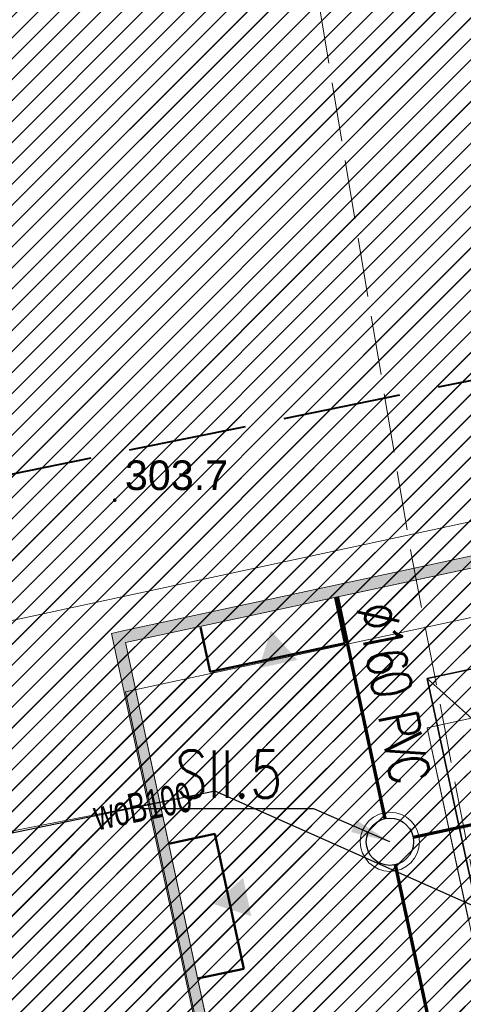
# Model space of a CAD drawing. Header units: metres. Extents: x 6567444 to 13135881, y 5574237 to 11149086.
# Tile 128 of 191: x 6567864 to 6567875, y 5574514 to 5574539. Entities that reach past the tile are written whole.
import ezdxf
from ezdxf.enums import TextEntityAlignment as Align

# ---------------------------------------------------------------- set-up
doc = ezdxf.new("R2010")
doc.units = ezdxf.units.M
for name, pattern in [('3 1', [4, 3, -1]), ('Kropki i Kreski 2', [250, 150, -50, 0, -50]), ('L_0_06', [2, 1.5, -0.5])]:
    doc.linetypes.add(name, pattern=pattern)
for name, color, linetype in [('01FORMA - PZT - Inne obiekty', 7, 'Continuous'), ('FORMA - Arch 01 - PZT 1 Strefy', 7, 'Continuous'), ('FORMA - Arch 01 - PZT 2 Budynki', 7, 'Continuous'), ('FORMA - Arch 01 - PZT-3 Zagospodarowanie', 7, 'Continuous'), ('OTRN_O', 7, 'Continuous')]:
    doc.layers.add(name, color=color, linetype=linetype)
for name, color, linetype, lineweight in [('_Tt_DO_LIKWIDACJI', 7, 'Continuous', 20), ('_TT_KAN_S_Opis_DN', 7, 'Continuous', 30), ('_TT_KAN_S_Opis_PKT_Siec_II', 7, 'Continuous', 30), ('_TT_KAN_S_ZEWN_II etap', 30, 'Continuous', 70), ('_TT_opis', 7, 'Continuous', 25), ('GES_PrzewodWodociagowy', 5, 'Continuous', 18), ('MP_LINIE_REGULAC', 135, 'Continuous', 40), ('OT_Komunikacja', 7, 'Continuous', 18), ('OTRN', 7, 'Continuous', 13)]:
    doc.layers.add(name, color=color, linetype=linetype, lineweight=lineweight)
doc.styles.add('BDOT', font='arial.ttf', dxfattribs={"width": 0.9})
doc.styles.add('pzt_11-06-2015 (2)$0$RomanS', font='romans.shx')
doc.styles.add('ROMANS', font='romans.shx', dxfattribs={"width": 0.9})
doc.styles.get("Standard").update_dxf_attribs({"font": 'arial.ttf'})
doc.linetypes.add('likwidacja1', pattern='A,0,-1,["X",ROMANS,S=0.6,R=0,X=-0.1,Y=-0.3],-1', length=2)
doc.linetypes.add('X 1_2', pattern='A,0,[8,PR1183 ChorzĂłw MetalowcĂłw V091.Shx,S=0.039206,R=0,X=0,Y=0],-4.94,0', length=4.94)
doc.dimstyles.new('ISO-25', dxfattribs={"dimtxt": 2.5, "dimasz": 2.5, "dimexe": 1.25, "dimexo": 0.625, "dimtad": 1, "dimtxsty": 'Standard', "dimcen": 2.5, "dimadec": 0, "dimazin": 0, "dimtfac": 1, "dimtmove": 0, "dimatfit": 3, "dimfxl": 1, "dimarcsym": 0})
pattern_1 = [(45, (0, 0), (-0.265165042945, 0.265165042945), [])]

# ---------------------------------------------------------------- blocks, each defined once
blk = doc.blocks.new('OTRN')
at = {"layer": 'OTRN', "color": 0, "const_width": 0.09}
blk.add_lwpolyline([(-0.045, 0, 1), (0.045, 0, 1)], format="xyb", close=True, dxfattribs=at)
at = {"layer": 'OTRN_O', "color": 0, "style": 'BDOT'}
blk.add_attdef('RZEDNA', (0.514, 0.515), '', height=1.5, dxfattribs=at)
blk = doc.blocks.new('_MDCP')
at = {"layer": 'GES_PrzewodWodociagowy', "color": 5, "linetype": 'Continuous', "lineweight": 18, "flags": 128}
blk.add_lwpolyline([(6567881.57, 5574513.41), (6567869.01, 5574519), (6567851.85, 5574515.46)], dxfattribs=at)
at = {"layer": 'MP_LINIE_REGULAC', "linetype": '3 1', "flags": 128}
blk.add_lwpolyline([(6567810.437, 5574537.676), (6567822.296, 5574529.397), (6567835.05, 5574524.922), (6567855.636, 5574525.369), (6567950.068, 5574544.6)], dxfattribs=at)
at = {"layer": 'OT_Komunikacja', "color": 7, "linetype": 'L_0_06', "lineweight": 18, "flags": 128}
blk.add_lwpolyline([(6567882.96, 5574514.19), (6567888.44, 5574477.38), (6567889.21, 5574475.79), (6567889.95, 5574474.97), (6567890.49, 5574474.7), (6567893.61, 5574473.71), (6567902.37, 5574471.63), (6567913.26, 5574468.91), (6567913.873, 5574468.734), (6567913.06, 5574465.175), (6567909.46, 5574465.92), (6567901.4, 5574466.74), (6567896.97, 5574466.97), (6567892.9, 5574468.19), (6567889.15, 5574469.24), (6567888, 5574469.69), (6567887.04, 5574470.68), (6567886.14, 5574472.85), (6567879.8, 5574500.83), (6567875.93, 5574514.86), (6567873.96, 5574525.12), (6567870.68, 5574544.68), (6567869.69, 5574556.86), (6567875.1, 5574558.32), (6567875.46, 5574553.45), (6567875.76, 5574549.86), (6567876.26, 5574547.82), (6567876.97, 5574544.24), (6567879.87, 5574529.68)], close=True, dxfattribs=at)
at = {"layer": 'OTRN', "color": 14, "xscale": 0.5, "yscale": 0.5, "zscale": 0.5}
blk.add_blockref('OTRN', (6567866.458, 5574526.376, 303.701), dxfattribs=at).add_auto_attribs({'RZEDNA': '303.7'})
at = {"layer": 'GES_PrzewodWodociagowy', "color": 5, "lineweight": 15, "width": 0.66}
blk.add_text('woB100', height=0.75, rotation=-348.3, dxfattribs=at).set_placement((6567867.162, 5574518.619), align=Align.MIDDLE_CENTER)
blk = doc.blocks.new('Ściana_11', base_point=(6567866.729, 5574521.517))
at = {"layer": 'FORMA - Arch 01 - PZT 2 Budynki', "linetype": 'Continuous', "lineweight": 0, "true_color": 0x000000}
for points in [[(6567866.373, 5574521.748), (6567866.729, 5574521.517), (6567866.666, 5574521.811)], [(6567866.729, 5574521.517), (6567866.373, 5574521.748), (6567866.436, 5574521.454)], [(6567866.436, 5574521.454), (6567877.405, 5574470.418), (6567877.698, 5574470.481), (6567866.729, 5574521.517)]]:
    blk.add_hatch(color=18, dxfattribs=at).paths.add_polyline_path(points)
at = {"layer": 'FORMA - Arch 01 - PZT 2 Budynki', "color": 7, "linetype": 'Continuous', "lineweight": 18, "flags": 128}
for points in [[(6567866.373, 5574521.748), (6567866.666, 5574521.811)], [(6567866.373, 5574521.748), (6567877.405, 5574470.418)], [(6567877.698, 5574470.481), (6567866.729, 5574521.517)]]:
    blk.add_lwpolyline(points, dxfattribs=at)
blk = doc.blocks.new('Ściana_12', base_point=(6567916.781, 5574532.275))
at = {"layer": 'FORMA - Arch 01 - PZT 2 Budynki', "linetype": 'Continuous', "lineweight": 0, "true_color": 0x000000}
blk.add_hatch(color=18, dxfattribs=at).paths.add_polyline_path([(6567916.425, 5574532.505), (6567866.666, 5574521.811), (6567866.729, 5574521.517), (6567916.488, 5574532.212)])
at = {"layer": 'FORMA - Arch 01 - PZT 2 Budynki', "color": 7, "linetype": 'Continuous', "lineweight": 18, "flags": 128}
for points in [[(6567916.425, 5574532.505), (6567866.666, 5574521.811)], [(6567866.729, 5574521.517), (6567916.781, 5574532.275)]]:
    blk.add_lwpolyline(points, dxfattribs=at)
blk = doc.blocks.new('PR1183 Chorzów Metalowców V09_TT')
at = {"layer": 'FORMA - Arch 01 - PZT 1 Strefy', "linetype": 'Continuous', "lineweight": 0, "true_color": 0x577933}
h = blk.add_hatch(dxfattribs=at)
h.set_pattern_fill('ANSI31', color=77, scale=3, style=0)
h.set_pattern_definition(pattern_1)
h.paths.add_polyline_path([(6567829, 5574517.24), (6567842.398, 5574471.118), (6567844.165, 5574471.632), (6567846.931, 5574462.111), (6567846.967, 5574484.472), (6567835.736, 5574536.73), (6567846.642, 5574539.074), (6567844.864, 5574547.35), (6567918.571, 5574563.191), (6567935.605, 5574483.933), (6567930.975, 5574476.768), (6567931.227, 5574475.595), (6567933.57, 5574476.098, 0.216609), (6567938.884, 5574480.085), (6567921.55, 5574567.86), (6567849.267, 5574550.953), (6567830.11, 5574546.47)])
at = {"layer": 'FORMA - Arch 01 - PZT 1 Strefy', "linetype": 'Continuous', "lineweight": 0, "ltscale": 5, "true_color": 0xf0e6d9}
h = blk.add_hatch(dxfattribs=at)
h.set_pattern_fill('ANSI31', color=254, scale=3, style=0)
h.set_pattern_definition(pattern_1)
h.paths.add_polyline_path([(6567838.111, 5574535.195), (6567853.217, 5574464.912), (6567877.761, 5574470.187), (6567866.729, 5574521.517), (6567916.781, 5574532.275), (6567914.712, 5574541.905), (6567920.576, 5574543.165), (6567916.794, 5574560.763), (6567847.239, 5574545.815), (6567849.018, 5574537.539)])
at = {"layer": 'FORMA - Arch 01 - PZT 1 Strefy', "linetype": 'Continuous', "lineweight": 0, "true_color": 0x606060}
h = blk.add_hatch(dxfattribs=at)
h.set_pattern_fill('ANSI31', color=251, scale=3, style=0)
h.set_pattern_definition(pattern_1)
h.paths.add_polyline_path([(6567877.761, 5574470.187), (6567884.905, 5574471.723), (6567884.671, 5574472.811), (6567884.473, 5574473.729), (6567883.567, 5574477.893), (6567878.678, 5574476.842), (6567871.324, 5574511.061), (6567876.212, 5574512.111), (6567874.387, 5574520.606), (6567909.387, 5574528.128), (6567910.438, 5574523.24), (6567911.513, 5574523.471, 0.390142), (6567916.985, 5574531.214), (6567916.781, 5574532.275), (6567866.729, 5574521.517)])
at = {"layer": 'FORMA - Arch 01 - PZT 1 Strefy', "linetype": 'Continuous', "lineweight": 0, "true_color": 0x5d3b71}
h = blk.add_hatch(dxfattribs=at)
h.set_pattern_fill('ANSI31', color=197, scale=3, style=0)
h.set_pattern_definition(pattern_1)
h.paths.add_polyline_path([(6567885.996, 5574517.987), (6567884.946, 5574522.875), (6567874.387, 5574520.606), (6567875.437, 5574515.718)])
at = {"layer": 'FORMA - Arch 01 - PZT 2 Budynki', "linetype": 'Continuous', "lineweight": 5}
for points in [[(6567870.114, 5574520.867), (6567870.421, 5574521.819), (6567871.092, 5574521.077)], [(6567869.924, 5574514.574), (6567868.972, 5574514.881), (6567869.714, 5574515.552)]]:
    blk.add_hatch(color=7, dxfattribs=at).paths.add_polyline_path(points)
at = {"layer": '01FORMA - PZT - Inne obiekty', "color": 5, "linetype": 'X 1_2', "lineweight": 25}
for p, q in [((6567869.01, 5574517.75), (6567851.85, 5574514.21)), ((6567881.57, 5574512.16), (6567869.01, 5574517.75))]:
    blk.add_line(p, q, dxfattribs=at)
at = {"layer": 'FORMA - Arch 01 - PZT 1 Strefy', "color": 9, "linetype": 'Continuous', "lineweight": 13}
for p, q in [((6567916.781, 5574532.275), (6567866.729, 5574521.517)), ((6567874.387, 5574520.606), (6567909.387, 5574528.128)), ((6567866.729, 5574521.517), (6567877.761, 5574470.187)), ((6567876.212, 5574512.111), (6567874.387, 5574520.606))]:
    blk.add_line(p, q, dxfattribs=at)
at = {"layer": 'FORMA - Arch 01 - PZT 1 Strefy', "color": 254, "linetype": 'Continuous', "lineweight": 0, "true_color": 0xe3cfb5}
for p, q in [((6567866.729, 5574521.517), (6567916.781, 5574532.275)), ((6567877.761, 5574470.187), (6567866.729, 5574521.517))]:
    blk.add_line(p, q, dxfattribs=at)
at = {"layer": 'FORMA - Arch 01 - PZT 1 Strefy', "color": 191, "linetype": 'Continuous', "lineweight": 13, "true_color": 0xbb77e3}
for p, q in [((6567884.946, 5574522.875), (6567874.387, 5574520.606)), ((6567874.387, 5574520.606), (6567875.437, 5574515.718))]:
    blk.add_line(p, q, dxfattribs=at)
at = {"layer": 'FORMA - Arch 01 - PZT 2 Budynki', "color": 7, "linetype": 'Kropki i Kreski 2', "lineweight": 50}
for p, q in [((6567872.049, 5574522.659), (6567872.298, 5574521.504)), ((6567868.879, 5574520.77), (6567868.636, 5574521.903)), ((6567872.298, 5574521.504), (6567868.879, 5574520.77)), ((6567867.826, 5574516.414), (6567868.999, 5574516.666)), ((6567868.999, 5574516.666), (6567869.734, 5574513.244)), ((6567869.734, 5574513.244), (6567868.561, 5574512.992))]:
    blk.add_line(p, q, dxfattribs=at)
at = {"layer": 'FORMA - Arch 01 - PZT-3 Zagospodarowanie', "color": 7, "linetype": 'Continuous', "lineweight": 35}
for p, q in [((6567874.387, 5574520.606), (6567909.387, 5574528.128)), ((6567884.462, 5574473.727), (6567874.387, 5574520.606))]:
    blk.add_line(p, q, dxfattribs=at)
at = {"layer": 'FORMA - Arch 01 - PZT-3 Zagospodarowanie', "color": 8, "linetype": 'Continuous', "lineweight": 13}
blk.add_line((6567878.957, 5574516.474), (6567874.387, 5574520.606), dxfattribs=at)
at = {"layer": 'FORMA - Arch 01 - PZT 2 Budynki', "color": 7, "lineweight": 18}
for name, p in [('Ściana_12', (6567916.781, 5574532.275)), ('Ściana_11', (6567866.729, 5574521.517))]:
    blk.add_blockref(name, p, dxfattribs=at)
blk = doc.blocks.new('GE.I.6640.1.468.2024_MDCP_dodatkowe pomiary_12.03.2026')
at = {"layer": 'GES_PrzewodWodociagowy', "color": 5, "linetype": 'Continuous', "lineweight": 18, "flags": 128}
blk.add_lwpolyline([(6567881.57, 5574513.41), (6567869.01, 5574519), (6567851.85, 5574515.46)], dxfattribs=at)
at = {"layer": 'MP_LINIE_REGULAC', "linetype": '3 1', "flags": 128}
blk.add_lwpolyline([(6567810.437, 5574537.676), (6567822.296, 5574529.397), (6567835.05, 5574524.922), (6567855.636, 5574525.369), (6567950.068, 5574544.6)], dxfattribs=at)
at = {"layer": 'OT_Komunikacja', "color": 7, "linetype": 'L_0_06', "lineweight": 18, "flags": 128}
blk.add_lwpolyline([(6567882.96, 5574514.19), (6567888.44, 5574477.38), (6567889.21, 5574475.79), (6567889.95, 5574474.97), (6567890.49, 5574474.7), (6567893.61, 5574473.71), (6567902.37, 5574471.63), (6567913.26, 5574468.91), (6567913.873, 5574468.734), (6567913.06, 5574465.175), (6567909.46, 5574465.92), (6567901.4, 5574466.74), (6567896.97, 5574466.97), (6567892.9, 5574468.19), (6567889.15, 5574469.24), (6567888, 5574469.69), (6567887.04, 5574470.68), (6567886.14, 5574472.85), (6567879.8, 5574500.83), (6567875.93, 5574514.86), (6567873.96, 5574525.12), (6567870.68, 5574544.68), (6567869.69, 5574556.86), (6567875.1, 5574558.32), (6567875.46, 5574553.45), (6567875.76, 5574549.86), (6567876.26, 5574547.82), (6567876.97, 5574544.24), (6567879.87, 5574529.68)], close=True, dxfattribs=at)
at = {"layer": 'OTRN', "color": 14, "xscale": 0.5, "yscale": 0.5, "zscale": 0.5}
blk.add_blockref('OTRN', (6567866.458, 5574526.376, 303.701), dxfattribs=at).add_auto_attribs({'RZEDNA': '303.7'})
at = {"layer": 'GES_PrzewodWodociagowy', "color": 5, "lineweight": 15, "width": 0.66}
blk.add_text('woB100', height=0.75, rotation=-348.3, dxfattribs=at).set_placement((6567867.162, 5574518.619), align=Align.MIDDLE_CENTER)

msp = doc.modelspace()

# ---------------------------------------------------------------- block references
at = {"layer": 'Defpoints'}
msp.add_blockref('GE.I.6640.1.468.2024_MDCP_dodatkowe pomiary_12.03.2026', (0, 0), dxfattribs=at)

# ---------------------------------------------------------------- next in the draw order: block references
msp.add_blockref('PR1183 Chorzów Metalowców V09_TT', (0, 1.25))

# ---------------------------------------------------------------- next in the draw order: block references
msp.add_blockref('_MDCP', (0, 0))

# ---------------------------------------------------------------- next in the draw order: hatches: boundary and pattern name
at = {"layer": 'FORMA - Arch 01 - PZT 1 Strefy', "linetype": 'Continuous', "lineweight": 0, "true_color": 0x577933}
h = msp.add_hatch(dxfattribs=at)
h.set_pattern_fill('ANSI31', color=77, scale=3, style=0)
h.set_pattern_definition(pattern_1)
h.paths.add_polyline_path([(6567829, 5574517.24), (6567842.398, 5574471.118), (6567844.165, 5574471.632), (6567846.931, 5574462.111), (6567846.967, 5574484.472), (6567835.736, 5574536.73), (6567846.642, 5574539.074), (6567844.864, 5574547.35), (6567918.571, 5574563.191), (6567935.605, 5574483.933), (6567930.975, 5574476.768), (6567931.227, 5574475.595), (6567933.57, 5574476.098, 0.216609), (6567938.884, 5574480.085), (6567921.55, 5574567.86), (6567849.267, 5574550.953), (6567830.11, 5574546.47)])
at = {"layer": 'FORMA - Arch 01 - PZT 1 Strefy', "linetype": 'Continuous', "lineweight": 0, "ltscale": 5, "true_color": 0xf0e6d9}
h = msp.add_hatch(dxfattribs=at)
h.set_pattern_fill('ANSI31', color=254, scale=3, style=0)
h.set_pattern_definition(pattern_1)
h.paths.add_polyline_path([(6567838.111, 5574535.195), (6567853.217, 5574464.912), (6567877.761, 5574470.187), (6567866.729, 5574521.517), (6567916.781, 5574532.275), (6567914.712, 5574541.905), (6567920.576, 5574543.165), (6567916.794, 5574560.763), (6567847.239, 5574545.815), (6567849.018, 5574537.539)])
at = {"layer": 'FORMA - Arch 01 - PZT 1 Strefy', "linetype": 'Continuous', "lineweight": 0, "true_color": 0x606060}
h = msp.add_hatch(dxfattribs=at)
h.set_pattern_fill('ANSI31', color=251, scale=3, style=0)
h.set_pattern_definition(pattern_1)
h.paths.add_polyline_path([(6567877.761, 5574470.187), (6567884.905, 5574471.723), (6567884.671, 5574472.811), (6567884.473, 5574473.729), (6567883.567, 5574477.893), (6567878.678, 5574476.842), (6567871.324, 5574511.061), (6567876.212, 5574512.111), (6567874.387, 5574520.606), (6567909.387, 5574528.128), (6567910.438, 5574523.24), (6567911.513, 5574523.471, 0.390142), (6567916.985, 5574531.214), (6567916.781, 5574532.275), (6567866.729, 5574521.517)])
at = {"layer": 'FORMA - Arch 01 - PZT 1 Strefy', "linetype": 'Continuous', "lineweight": 0, "true_color": 0x5d3b71}
h = msp.add_hatch(dxfattribs=at)
h.set_pattern_fill('ANSI31', color=197, scale=3, style=0)
h.set_pattern_definition(pattern_1)
h.paths.add_polyline_path([(6567885.996, 5574517.987), (6567884.946, 5574522.875), (6567874.387, 5574520.606), (6567875.437, 5574515.718)])

# ---------------------------------------------------------------- next in the draw order: linework, layer by layer
at = {"layer": '_Tt_DO_LIKWIDACJI', "linetype": 'likwidacja1', "lineweight": 20}
msp.add_lwpolyline([(6567842.91, 5574518.88), (6567847.17, 5574519.59), (6567848.18, 5574514.91), (6567869.01, 5574519), (6567881.57, 5574513.41), (6567888.204, 5574481.442), (6567889.947, 5574475.714), (6567892.522, 5574458.995), (6567892.06, 5574455.65)], dxfattribs=at)
at = {"layer": '_TT_KAN_S_ZEWN_II etap'}
for points in [[(6567872.103, 5574523.93), (6567873.313, 5574518.3)], [(6567874.027, 5574517.832), (6567895.378, 5574522.421)], [(6567876.498, 5574503.574), (6567873.584, 5574517.131)]]:
    msp.add_lwpolyline(points, dxfattribs=at)
at = {"layer": '_TT_KAN_S_ZEWN_II etap', "lineweight": 13}
msp.add_circle((6567873.439, 5574517.713), 0.75, dxfattribs=at)
at = {"layer": '_TT_KAN_S_ZEWN_II etap', "lineweight": 30}
msp.add_circle((6567873.439, 5574517.713), 0.6, dxfattribs=at)
at = {"layer": '_TT_opis', "lineweight": 18}
msp.add_line((6567850.005, 5574520.353), (6567902.799, 5574531.699), dxfattribs=at)
at = {"layer": 'FORMA - Arch 01 - PZT 1 Strefy', "color": 9, "linetype": 'Continuous', "lineweight": 13}
for p, q in [((6567916.781, 5574532.275), (6567866.729, 5574521.517)), ((6567874.387, 5574520.606), (6567909.387, 5574528.128)), ((6567866.729, 5574521.517), (6567877.761, 5574470.187)), ((6567876.212, 5574512.111), (6567874.387, 5574520.606))]:
    msp.add_line(p, q, dxfattribs=at)
at = {"layer": 'FORMA - Arch 01 - PZT 1 Strefy', "color": 254, "linetype": 'Continuous', "lineweight": 0, "true_color": 0xe3cfb5}
for p, q in [((6567866.729, 5574521.517), (6567916.781, 5574532.275)), ((6567877.761, 5574470.187), (6567866.729, 5574521.517))]:
    msp.add_line(p, q, dxfattribs=at)
at = {"layer": 'FORMA - Arch 01 - PZT 1 Strefy', "color": 191, "linetype": 'Continuous', "lineweight": 13, "true_color": 0xbb77e3}
for p, q in [((6567884.946, 5574522.875), (6567874.387, 5574520.606)), ((6567874.387, 5574520.606), (6567875.437, 5574515.718))]:
    msp.add_line(p, q, dxfattribs=at)

# ---------------------------------------------------------------- next in the draw order: texts
at = {"layer": '_TT_KAN_S_Opis_DN', "insert": (6567873.559, 5574523.862), "char_height": 1, "attachment_point": 1, "rotation": 281.3771, "style": 'pzt_11-06-2015 (2)$0$RomanS'}
msp.add_mtext_dynamic_manual_height_columns('\\T0.85;\\W0.8;%%C160 PVC', width=9.13673, gutter_width=12.5, heights=[0], dxfattribs=at)
at = {"layer": '_TT_KAN_S_Opis_PKT_Siec_II', "insert": (6567870.71, 5574520.025), "char_height": 1.2, "attachment_point": 3, "style": 'ROMANS'}
msp.add_mtext('\\W0.8;SII.5', dxfattribs=at)

# ---------------------------------------------------------------- next in the draw order: leaders
at = {"layer": '_TT_KAN_S_Opis_PKT_Siec_II', "lineweight": 25, "annotation_type": 0, "has_hookline": 1, "hookline_direction": 1, "text_width": 2.743}
msp.add_leader([(6567873.439, 5574517.713), (6567871.509, 5574518.551), (6567870.509, 5574518.551)], dimstyle='ISO-25', override={"dimasz": 1, "dimgap": 0.625, "dimtad": 3}, dxfattribs=at)

doc.saveas('drawing.dxf')
